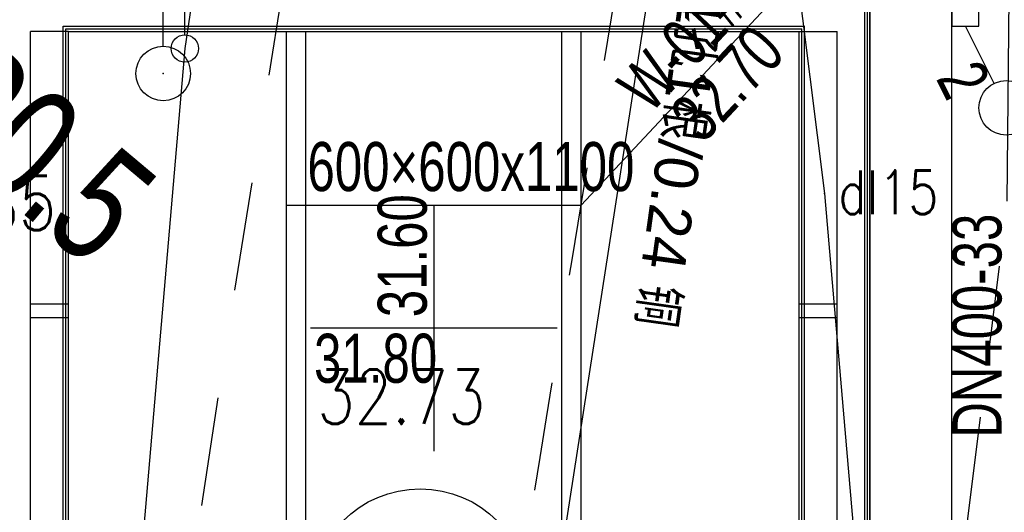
# Model space of a CAD drawing. Header units: millimetres. Extents: x 1371 to 38096, y 232 to 174236.
# Tile 33 of 84: x 19102 to 19120, y 87017 to 87026. Entities that reach past the tile are written whole.
import ezdxf

# ---------------------------------------------------------------- set-up
doc = ezdxf.new("R2010")
doc.units = ezdxf.units.MM
doc.header["$LTSCALE"] = 10
for name, pattern in [('CONTINOUS', [0]), ('DASHED', [0.75, 0.5, -0.25]), ('X23', [18, 6, -2, 6, -1.199999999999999, 1.6, -1.199999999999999]), ('X6', [2, 1, -1])]:
    doc.linetypes.add(name, pattern=pattern)
for name, color, linetype in [('0提标-单体内线', 31, 'Continuous'), ('0提标-单体编号-平面图', 3, 'Continuous'), ('0提标-坐标', 3, 'Continuous'), ('0提标-尺寸标注-平面 定位图', 3, 'Continuous'), ('0提标-管-污水插旗', 3, 'Continuous'), ('0提标-管-雨水管', 4, '厂区雨水管'), ('0提标-管-雨水管标注', 2, 'CONTINOUS'), ('0提标-管-雨水连管', 3, 'DASHED'), ('0提标-道路', 2, 'Continuous'), ('0提标-雨水口', 7, 'Continuous'), ('COMPONENT', 8, 'Continuous'), ('DLSS', 30, 'Continuous'), ('dx', 8, 'Continuous'), ('GCD', 8, 'Continuous'), ('KZD', 1, 'Continuous'), ('LOCKUP', 7, 'Continuous'), ('电力', 180, 'Continuous'), ('雨水', 180, 'Continuous')]:
    doc.layers.add(name, color=color, linetype=linetype)
doc.styles.add('HZ', font='rs.shx', dxfattribs={"width": 0.8, "bigfont": 'hztxt.shx'})
doc.styles.add('SMEDI', font='smsim1.shx', dxfattribs={"width": 0.75, "bigfont": 'smfs.shx'})
doc.styles.add('SMEDI1', font='smsim.shx', dxfattribs={"width": 0.75, "bigfont": 'smfs.shx'})
doc.styles.add('songti', font='txt', dxfattribs={"width": 0.75})
doc.styles.add('宋体', font='smsim1.shx', dxfattribs={"bigfont": 'smfs.shx'})
doc.linetypes.add('厂区雨水管', pattern='A,4,-0.5,["YS",songti,S=0.4,R=0,X=-0.2,Y=-0.2],-0.7', length=5.2)
doc.dimstyles.new('1-700', dxfattribs={"dimscale": 0.7, "dimtxt": 3, "dimasz": 1, "dimexe": 0.5, "dimexo": 0.5, "dimgap": 0, "dimtad": 1, "dimdsep": 46, "dimtxsty": 'SMEDI', "dimblk1": 'ARCHTICK', "dimblk2": 'ARCHTICK', "dimsah": 1, "dimcen": 0, "dimclrd": 7, "dimclre": 7, "dimclrt": 3, "dimazin": 0, "dimtfac": 1, "dimtix": 1, "dimtmove": 2, "dimatfit": 3, "dimldrblk": 'ARCHTICK', "dimfxl": 0, "dimtolj": 1, "dimtzin": 0, "dimarcsym": 0})

# ---------------------------------------------------------------- blocks, each defined once
blk = doc.blocks.new('gcbj0118')
for p, q in [((-1, 2.9), (-1, 3.5)), ((-1, 3.5), (1, 3.5)), ((0, 0.5), (0, 3.5)), ((1, 3.5), (1, 2.9))]:
    blk.add_line(p, q)
for centre in [(-1, 2.4), (1, 2.4), (0, 0)]:
    blk.add_circle(centre, 0.5)
blk = doc.blocks.new('*U325')
at = {"layer": 'DLSS', "color": 8, "linetype": 'X6', "ltscale": 0.2, "flags": 128}
blk.add_lwpolyline([(19103.917, 87005.20599999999), (19106.068, 87019.45599999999), (19111.658, 87054.70199999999), (19119.028, 87101.32800000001), (19123.154, 87141.485)], dxfattribs=at)
blk.add_lwpolyline([(19128.901, 86983.109, -0.0060076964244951), (19126.48173902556, 86983.88815086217, -0.0095959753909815), (19124.983, 86984.423, -0.0037721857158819), (19120.9144065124, 86985.99878390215, -0.0235094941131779), (19120.276, 86986.287, -0.0582437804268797), (19118.92156606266, 86987.18884642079, -0.0321175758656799), (19116.804, 86989.234, -0.0045114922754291), (19116.0439602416, 86990.08404408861, -0.0035329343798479), (19115.091, 86991.185, -0.0163191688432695), (19113.47308722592, 86993.21143858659, -0.0177274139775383), (19112.114, 86995.17399999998, -0.0721618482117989), (19111.05814796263, 86997.49979589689, -0.0436386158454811), (19110.243, 87001.63, -0.0158526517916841), (19109.99826999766, 87004.84674178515, -0.0456436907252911), (19110.051, 87005.968, -0.0043644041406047), (19110.64180693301, 87009.95959866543, -0.0014957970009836), (19112.502, 87021.585, -6.09135781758e-05), (19116.8898542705, 87048.47040330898, -0.0003605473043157), (19117.635, 87053.01199999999, -0.0007622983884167), (19118.14099731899, 87056.05324569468, 0.0001413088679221), (19120.891, 87072.45599999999, 0.0044629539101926), (19121.6660487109, 87077.3551093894, 0.0020080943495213), (19123.24749999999, 87088.2645), (19123.24749999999, 87088.2645), (19123.24749999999, 87088.2645), (19123.24749999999, 87088.2645)], format="xyb", dxfattribs=at)
at = {"layer": 'dx', "ltscale": 0.5}
blk.add_line((19105.001847, 87025.505877), (19105.001847, 87028.505877), dxfattribs=at)
at = {"layer": 'dx', "linetype": 'Continuous', "flags": 128}
blk.add_lwpolyline([(19105.001847, 87025.505877), (19105.001847, 87028.505877)], dxfattribs=at)
at = {"layer": 'dx', "linetype": 'Continuous', "ltscale": 0.3}
blk.add_circle((19105.001847, 87025.005877), 0.5, dxfattribs=at)
at = {"layer": 'dx', "ltscale": 0.3}
blk.add_circle((19105.001847, 87025.005877), 0.5, dxfattribs=at)
blk.add_point((19105.001847, 87025.005877), dxfattribs=at)
blk.add_point((19105.001847, 87025.005877), dxfattribs=at)
at = {"layer": '电力', "color": 8, "linetype": 'Continuous', "ltscale": 0.3}
blk.add_point((19117.134, 87022.8, 32.816), dxfattribs=at)
at = {"layer": 'COMPONENT', "color": 8, "linetype": 'Continuous', "ltscale": 0.3, "xscale": 0.5, "yscale": 0.5}
blk.add_blockref('gcbj0118', (19105.397, 87025.46599999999, 32.574), dxfattribs=at)
at = {"layer": 'GCD', "linetype": 'Continuous', "ltscale": 0.3, "style": 'HZ', "width": 0.8}
for s, p in [('32.85', (19099.95171428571, 87022.129)), ('32.73', (19107.82671428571, 87018.571))]:
    blk.add_text(s, height=1, dxfattribs=at).set_placement(p)
at = {"layer": '电力', "color": 8, "linetype": 'Continuous', "ltscale": 0.3, "style": '宋体'}
blk.add_text('电力1孔1根/0.24 铜', height=0.8, rotation=262.0127335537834, dxfattribs=at).set_placement((19114.68781872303, 87028.01232273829, 23.7352519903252))
at = {"layer": '电力', "color": 8, "linetype": 'Continuous', "ltscale": 0.3, "style": 'HZ', "width": 0.8}
blk.add_text('dl15', height=0.8, dxfattribs=at).set_placement((19117.384, 87022.425, 32.816))
blk = doc.blocks.new('_ARCHTICK')
at = {"color": 0, "linetype": 'ByBlock', "const_width": 0.15}
blk.add_lwpolyline([(-0.5, -0.5), (0.5, 0.5)], dxfattribs=at)
blk = doc.blocks.new('A$C376B11A7')
at = {"layer": '0提标-雨水口', "linetype": 'Continuous'}
blk.add_hatch(color=256, dxfattribs=at).paths.add_polyline_path([(-0.2499999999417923, 0.5), (-0.2499999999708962, 0), (0.2500000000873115, 4.656612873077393e-10), (0.2500000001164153, 0.5)])
blk.add_line((-0.25, 0), (0.2500000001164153, 4.656612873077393e-10), dxfattribs=at)
blk.add_lwpolyline([(-0.25, -0.4999999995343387), (0.2500000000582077, -0.4999999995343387), (0.2500000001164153, 0.5), (-0.2499999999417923, 0.5)], close=True, dxfattribs=at)
blk = doc.blocks.new('A$C2FD411B5')
at = {"layer": '0提标-单体内线'}
for p, q in [((-1.600000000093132, 16), (-45.29999999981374, 16)), ((-22.85000000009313, 15.94999999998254), (-1.600000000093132, 15.94999999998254)), ((-22.85000000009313, 15.89999999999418), (-1.600000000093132, 15.89999999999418)), ((-0.6000000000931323, 15.39999999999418), (-20.5, 15.39999999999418)), ((-1.200000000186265, 14.79999999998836), (-20.60000000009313, 14.79999999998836)), ((-20.60000000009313, 1.199999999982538), (-20.60000000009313, 14.79999999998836)), ((-1.25, 14.75), (-20.54999999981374, 14.75)), ((-20.54999999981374, 1.25), (-20.54999999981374, 14.75)), ((-1.299999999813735, 14.69999999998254), (-20.5, 14.69999999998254)), ((-20.5, 1.299999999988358), (-20.5, 14.69999999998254)), ((-1.299999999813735, 10.69999999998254), (-20.5, 10.69999999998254)), ((-1.299999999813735, 10.34999999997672), (-20.5, 10.34999999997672)), ((-1.299999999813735, 5.649999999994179), (-20.5, 5.649999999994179)), ((-1.299999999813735, 5.299999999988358), (-20.5, 5.299999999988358)), ((-1.299999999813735, 1.299999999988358), (-20.5, 1.299999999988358)), ((-1.200000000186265, 1.199999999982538), (-20.60000000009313, 1.199999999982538)), ((-1.25, 1.25), (-20.54999999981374, 1.25)), ((-0.6000000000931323, 0.5999999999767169), (-20.5, 0.5999999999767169))]:
    blk.add_line(p, q, dxfattribs=at)
for points in [[(-20.5, 14.69999999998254), (-20.5, 15.39999999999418)], [(-15.5, 14.69999999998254), (-15.5, 15.39999999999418)], [(-15.25, 14.69999999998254), (-15.25, 15.39999999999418)], [(-20.5, 1.299999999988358), (-20.5, 0.5999999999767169)], [(-15.5, 0.5999999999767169), (-15.5, 1.299999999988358)], [(-15.25, 0.5999999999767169), (-15.25, 1.299999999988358)]]:
    blk.add_lwpolyline(points, dxfattribs=at)
at = {"layer": 'KZD'}
blk.add_lwpolyline([(-54.10000000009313, 16), (0, 16), (0, 0), (-54.10000000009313, 0)], close=True, dxfattribs=at)
blk = doc.blocks.new('*U324')
at = {"layer": '0提标-单体编号-平面图', "ltscale": 0.3}
blk.add_circle((19109.71584489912, 87015.37757361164), 2, dxfattribs=at)
at = {"layer": '0提标-管-污水插旗', "color": 7, "ltscale": 0.5}
for p, q in [((19112.66592477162, 87022.5901466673), (19118.86592477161, 87029.21573759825)), ((19107.26592477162, 87022.59014666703), (19112.66592477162, 87022.5901466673)), ((19109.96592477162, 87022.5901466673), (19109.96592477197, 87020.3294748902)), ((19109.96592477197, 87020.3294748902), (19107.70525299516, 87020.3294748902)), ((19109.96592477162, 87020.32947489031), (19109.96592477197, 87018.06880311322)), ((19112.22659654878, 87020.3294748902), (19109.96592477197, 87020.3294748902))]:
    blk.add_line(p, q, dxfattribs=at)
at = {"layer": '0提标-管-雨水管', "color": 3, "linetype": 'Continuous', "ltscale": 0.4}
blk.add_circle((19120.4659247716, 87024.37551047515), 0.5, dxfattribs=at)
at = {"layer": '0提标-管-雨水连管', "color": 2, "ltscale": 0.3}
blk.add_line((19120.24231797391, 87024.82272407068), (19119.71592477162, 87025.87551047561), dxfattribs=at)
at = {"layer": '0提标-道路', "ltscale": 0.3}
blk.add_line((19119.46592477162, 86999.37551047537), (19119.46592477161, 87107.62551047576), dxfattribs=at)
at = {"layer": '电力', "linetype": 'Continuous', "flags": 128}
for points, elevation in [([(19129.96015396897, 87131.70486159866), (19133.684, 87128.395), (19130.621, 87091.502), (19127.219, 87086.241), (19118.711, 87055.73199999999), (19116.058, 87031.38), (19117.134, 87022.8), (19118.105, 87011.50300000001), (19134.131, 86994.68899999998), (19146.387, 86991.338), (19170.447, 86993.246)], 32.682), ([(19121.568, 87124.96800000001), (19119.776, 87121.532), (19116.697, 87094.161), (19111.16, 87064.275), (19105.397, 87025.46599999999), (19103.638, 87004.906), (19103.27368891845, 87000.68085578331), (19103.27368891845, 87000.68085578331), (19103.27368891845, 87000.68085578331), (19103.27368891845, 87000.68085578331), (19103.27368891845, 87000.68085578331)], 32.574), ([(19118.711, 87055.73199999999), (19114.509, 87030.43), (19110.726, 87005.99), (19113.122, 86994.452), (19103.79054470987, 86987.93370580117), (19103.816, 86983.07899999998)], 32.606)]:
    blk.add_lwpolyline(points, dxfattribs=dict(at, elevation=elevation))
at = {"layer": '雨水', "linetype": 'X23', "ltscale": 0.1, "elevation": 33.896, "flags": 128}
blk.add_lwpolyline([(19126.861, 86993.581), (19121.434, 86993.654), (19117.481, 86998.631), (19120.485, 87022.604), (19120.764, 87054.597), (19123.167, 87095.42800000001)], dxfattribs=at)
at = {"ltscale": 0.3, "rotation": 270}
blk.add_blockref('A$C2FD411B5', (19101.96592477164, 87005.27551047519), dxfattribs=at)
at = {"layer": '0提标-雨水口', "linetype": 'Continuous', "ltscale": 0.3}
blk.add_blockref('A$C376B11A7', (19119.71592477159, 87026.37551047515), dxfattribs=at)
at = {"layer": '0提标-尺寸标注-平面 定位图', "color": 3, "insert": (19102.61698896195, 87023.62348360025), "char_height": 2.1, "attachment_point": 5, "rotation": 319.900135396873, "style": 'SMEDI'}
blk.add_mtext('\\A1;R0.5', dxfattribs=at)
at = {"layer": '0提标-管-污水插旗', "ltscale": 10, "style": 'SMEDI1', "width": 0.75}
for s, rotation, p in [('W-01#', 46.90054557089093, (19113.93393575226, 87024.24385084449)), ('32.70', 46.90054557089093, (19114.90471497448, 87023.70165333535)), ('31.60', 90.00000000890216, (19109.83601137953, 87020.52983531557))]:
    blk.add_text(s, height=0.9, rotation=rotation, dxfattribs=at).set_placement(p)
for s, p in [('600×600x1100', (19107.64650616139, 87022.8466090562)), ('31.80', (19107.76773479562, 87019.3260472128))]:
    blk.add_text(s, height=0.9, dxfattribs=at).set_placement(p)
at = {"layer": '0提标-管-雨水管标注', "ltscale": 0.3, "style": 'SMEDI', "width": 0.75}
blk.add_text('DN400-33', height=0.9, rotation=90.00000000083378, dxfattribs=at).set_placement((19120.3790955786, 87018.31689586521))
at = {"layer": '0提标-管-雨水连管', "color": 3, "ltscale": 0.3, "style": 'SMEDI', "width": 0.75}
blk.add_text('2', height=0.9, rotation=296.5650511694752, dxfattribs=at).set_placement((19119.16910697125, 87024.9167661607))
at = {"layer": '0提标-坐标'}
blk.add_leader([(19117.36592477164, 87005.87551047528), (19133.93326039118, 87022.2042753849)], dimstyle='1-700', dxfattribs=at)
blk = doc.blocks.new('*U327')
at = {"layer": 'LOCKUP', "ltscale": 0.3}
for name in ['*U324', '*U325']:
    blk.add_blockref(name, (0, 0), dxfattribs=at)

msp = doc.modelspace()

# ---------------------------------------------------------------- block references
at = {"layer": 'LOCKUP', "ltscale": 0.3}
msp.add_blockref('*U327', (0, 0), dxfattribs=at)

doc.saveas('drawing.dxf')
